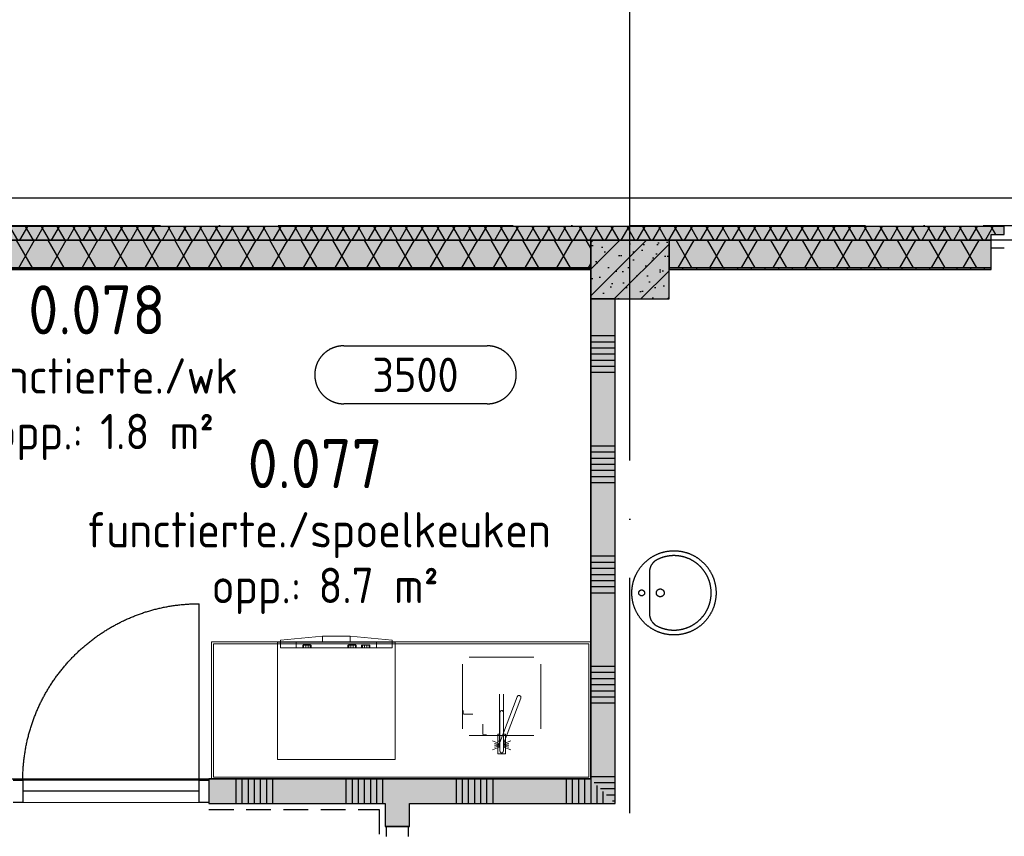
# Model space of a CAD drawing. Header units: millimetres. Extents: x 20872 to 297961, y -293704 to 213007.
# Tile 92 of 256: x 117067 to 122096, y -130318 to -126150. Entities that reach past the tile are written whole.
import ezdxf
from ezdxf.enums import TextEntityAlignment as Align
from ezdxf.xclip import XClip

# ---------------------------------------------------------------- set-up
doc = ezdxf.new("R2010")
doc.units = ezdxf.units.MM
doc.header["$LTSCALE"] = 100
doc.header["$XCLIPFRAME"] = 2
doc.linetypes.add('ACAD_ISO10W100', pattern=[18, 12, -3, 0, -3])
doc.linetypes.add('HIDDEN', pattern=[9.525, 6.35, -3.175])
doc.layers.get('Defpoints').update_dxf_attribs({"color": 181})
for name, color, linetype in [('A--L$7--_stramien', 1, 'Continuous'), ('A--L20--_bovenbouw', 3, 'Continuous'), ('A--L30--_afbouw', 7, 'Continuous'), ('A--L73--_vaste keukenvoorzieningen', 8, 'Continuous'), ('A--L74', 1, 'Continuous'), ('A--T$1--_algemeen', 1, 'Continuous'), ('A--T$1A-afwerking', 8, 'Continuous'), ('A--T$7--_stramien', 7, 'Continuous'), ('BURO_lijnen_0.18', 1, 'Continuous'), ('XREFS', 9, 'Continuous')]:
    doc.layers.add(name, color=color, linetype=linetype)
doc.styles.add('BURO standaard', font='isocp.shx')
doc.styles.add('JINX standaard', font='isocp.shx')

# ---------------------------------------------------------------- blocks, each defined once
blk = doc.blocks.new('stramienlijnen_1')
at = {"layer": 'A--L$7--_stramien', "color": 1, "linetype": 'ACAD_ISO10W100', "lineweight": -3}
for p, q in [((120184.5, 22800), (120184.5, 27246.1)), ((57184.5, 22800), (138184.5, 22800)), ((120184.5, 0), (120184.5, 22800))]:
    blk.add_line(p, q, dxfattribs=at)
at = {"layer": 'Defpoints'}
blk.add_lwpolyline([(34736.5, 60859.2), (70727.2, 75), (164884.5, 75), (164884.5, 96950), (130834.5, 96950), (130834.5, 22725), (79641, 22725), (51266.3, 70646.6)], dxfattribs=at)
blk = doc.blocks.new('begane grond bestaand leeg')
at = {"color": 8}
blk.add_lwpolyline([(130619.4, 97110), (130619.4, 22940), (79787, 22940), (51443.8, 70808.3), (34518.3, 60786.6), (70611.1, -170), (165129.4, -170), (165129.4, 97110)], close=True, dxfattribs=at)
at = {"layer": 'A--T$7--_stramien'}
blk.add_blockref('stramienlijnen_1', (0, 0), dxfattribs=at)
blk = doc.blocks.new('AL_plafondhoog_01_P03_BV')
at = {"color": 1, "linetype": 'ByBlock', "lineweight": -2, "ltscale": 2}
for points in [[(-5.236, 2.114), (5.236, 2.114)], [(5.236, -2.114), (-5.236, -2.114)]]:
    blk.add_lwpolyline(points, dxfattribs=at)
at = {"color": 1, "linetype": 'ByBlock', "lineweight": -2}
for centre, start, end in [((-5.236, 0), 90, 270), ((5.236, 0), 270, 90)]:
    blk.add_arc(centre, 2.114, start, end, dxfattribs=at)
at = {"color": 2, "linetype": 'ByBlock', "lineweight": -2, "style": 'BURO standaard', "flags": 4}
blk.add_attdef('BURO_RTE:PLAFOND', text='', height=2.5, dxfattribs=at).set_placement((0, 0), align=Align.MIDDLE_CENTER)
blk = doc.blocks.new('catering')
at = {"layer": 'A--L73--_vaste keukenvoorzieningen', "lineweight": 5}
for points in [[(210646.42, 32372.3), (210642.12, 32371.9)], [(210642.12, 32371.9), (210646.42, 32372.3)], [(210646.42, 32372.3), (210642.12, 32371.9)], [(210642.12, 32371.9), (210646.42, 32372.3)], [(210646.42, 32372.3), (210642.12, 32371.9)], [(210642.12, 32371.9), (210642.12, 32371.7)], [(210642.12, 32371.7), (210642.12, 32371.9)], [(210642.12, 32371.9), (210642.12, 32371.7)], [(210642.12, 32371.7), (210642.12, 32371.9)], [(210642.12, 32371.9), (210642.12, 32371.7)], [(210646.42, 32371.7), (210646.42, 32372.3)], [(210646.42, 32372.3), (210649.22, 32372.3)], [(210649.22, 32372.3), (210646.42, 32372.3)], [(210646.42, 32372.3), (210649.22, 32372.3)], [(210649.22, 32372.3), (210646.42, 32372.3)], [(210646.42, 32371.7), (210646.42, 32372.3)], [(210646.42, 32372.3), (210649.22, 32372.3)], [(210649.22, 32372.3), (210653.52, 32371.9)], [(210653.52, 32371.9), (210649.22, 32372.3)], [(210649.22, 32372.3), (210653.52, 32371.9)], [(210653.52, 32371.9), (210649.22, 32372.3)], [(210649.22, 32371.7), (210649.22, 32372.3)], [(210649.22, 32372.3), (210653.52, 32371.9)], [(210649.22, 32372.3), (210649.22, 32371.7)], [(210653.52, 32371.9), (210653.52, 32371.7)], [(210653.52, 32371.7), (210653.52, 32371.9)], [(210653.52, 32371.9), (210653.52, 32371.7)], [(210653.52, 32371.7), (210653.52, 32371.9)], [(210653.52, 32371.9), (210653.52, 32371.7)], [(210673.8, 32371.72), (210635.06, 32371.72)], [(210635.06, 32371.72), (210635.06, 32357.72)], [(210673.6, 32371.52), (210635.26, 32371.52)], [(210635.26, 32371.52), (210635.26, 32357.92)], [(210642.12, 32371.7), (210641.82, 32371.7)], [(210641.82, 32371.7), (210642.12, 32371.7)], [(210641.82, 32371.7), (210641.82, 32359.7)], [(210641.82, 32359.7), (210641.82, 32371.7)], [(210642.12, 32371.7), (210641.82, 32371.7)], [(210641.82, 32371.7), (210642.12, 32371.7)], [(210641.82, 32371.7), (210641.82, 32359.7)], [(210641.82, 32359.7), (210641.82, 32371.7)], [(210641.82, 32371.7), (210641.82, 32359.7)], [(210653.82, 32371.7), (210641.82, 32371.7)], [(210653.82, 32371.7), (210641.82, 32371.7)], [(210641.82, 32371.7), (210641.82, 32359.7)], [(210641.82, 32371.7), (210653.82, 32371.7)], [(210653.82, 32371.7), (210641.82, 32371.7)], [(210641.82, 32371.7), (210653.82, 32371.7)], [(210641.82, 32359.7), (210641.82, 32371.7)], [(210653.82, 32371.7), (210641.82, 32371.7)], [(210641.82, 32371.7), (210641.82, 32359.7)], [(210641.82, 32371.7), (210653.82, 32371.7)], [(210653.82, 32371.7), (210641.82, 32371.7)], [(210641.82, 32371.7), (210653.82, 32371.7)], [(210641.82, 32359.7), (210641.82, 32371.7)], [(210641.82, 32359.7), (210641.82, 32371.7)], [(210641.82, 32371.7), (210641.82, 32359.7)], [(210653.52, 32371.7), (210642.12, 32371.7)], [(210642.12, 32371.7), (210642.12, 32371.1)], [(210642.12, 32371.7), (210653.52, 32371.7)], [(210653.52, 32371.7), (210642.12, 32371.7)], [(210642.12, 32371.7), (210653.52, 32371.7)], [(210642.12, 32371.1), (210642.12, 32371.7)], [(210653.52, 32371.7), (210642.12, 32371.7)], [(210642.12, 32371.7), (210642.12, 32371.1)], [(210642.12, 32371.7), (210653.52, 32371.7)], [(210653.52, 32371.7), (210642.12, 32371.7)], [(210642.12, 32371.7), (210653.52, 32371.7)], [(210642.12, 32371.1), (210642.12, 32371.7)], [(210653.52, 32371.7), (210642.12, 32371.7)], [(210642.12, 32371.7), (210642.12, 32371.1)], [(210642.12, 32371.7), (210653.52, 32371.7)], [(210653.52, 32371.7), (210642.12, 32371.7)], [(210642.12, 32371.7), (210653.52, 32371.7)], [(210642.12, 32371.1), (210642.12, 32371.7)], [(210653.52, 32371.7), (210642.12, 32371.7)], [(210642.12, 32371.7), (210642.12, 32371.1)], [(210642.12, 32371.7), (210653.52, 32371.7)], [(210653.52, 32371.7), (210642.12, 32371.7)], [(210642.12, 32371.7), (210653.52, 32371.7)], [(210642.12, 32371.1), (210642.12, 32371.7)], [(210643.72, 32371.7), (210642.12, 32371.7)], [(210642.12, 32371.7), (210643.72, 32371.7)], [(210642.12, 32371.7), (210642.12, 32371.1)], [(210642.12, 32371.1), (210642.12, 32371.7)], [(210643.72, 32371.7), (210642.12, 32371.7)], [(210642.12, 32371.7), (210643.72, 32371.7)], [(210642.12, 32371.7), (210642.12, 32371.1)], [(210642.12, 32371.1), (210642.12, 32371.7)], [(210642.12, 32371.7), (210646.42, 32371.7)], [(210653.52, 32371.7), (210642.12, 32371.7)], [(210642.12, 32371.7), (210653.52, 32371.7)], [(210653.52, 32371.7), (210642.12, 32371.7)], [(210642.12, 32371.7), (210653.52, 32371.7)], [(210642.12, 32371.1), (210653.52, 32371.1)], [(210653.52, 32371.1), (210642.12, 32371.1)], [(210642.12, 32371.1), (210653.52, 32371.1)], [(210653.52, 32371.1), (210642.12, 32371.1)], [(210642.12, 32371.1), (210653.52, 32371.1)], [(210653.52, 32371.1), (210642.12, 32371.1)], [(210642.12, 32371.1), (210653.52, 32371.1)], [(210653.52, 32371.1), (210642.12, 32371.1)], [(210642.12, 32371.1), (210653.52, 32371.1)], [(210653.52, 32371.1), (210642.12, 32371.1)], [(210642.12, 32371.1), (210653.52, 32371.1)], [(210653.52, 32371.1), (210642.12, 32371.1)], [(210642.12, 32371.1), (210653.52, 32371.1)], [(210653.52, 32371.1), (210642.12, 32371.1)], [(210642.12, 32371.1), (210653.52, 32371.1)], [(210653.52, 32371.1), (210642.12, 32371.1)], [(210643.72, 32371.1), (210643.72, 32371.7)], [(210643.72, 32371.7), (210643.72, 32371.1)], [(210643.72, 32371.1), (210643.72, 32371.7)], [(210643.72, 32371.7), (210643.72, 32371.1)], [(210651.92, 32371.1), (210643.72, 32371.1)], [(210643.72, 32371.1), (210651.92, 32371.1)], [(210651.92, 32371.1), (210643.72, 32371.1)], [(210643.72, 32371.1), (210651.92, 32371.1)], [(210644.48, 32371.4), (210644.4, 32371.4)], [(210644.4, 32371.4), (210644.4, 32371.1)], [(210644.4, 32371.1), (210644.4, 32371.4)], [(210644.4, 32371.4), (210644.48, 32371.4)], [(210644.48, 32371.4), (210644.4, 32371.4)], [(210644.4, 32371.4), (210644.4, 32371.1)], [(210644.4, 32371.1), (210644.4, 32371.4)], [(210644.4, 32371.4), (210644.48, 32371.4)], [(210644.48, 32371.4), (210644.4, 32371.4)], [(210644.4, 32371.4), (210644.95, 32371.4)], [(210644.48, 32371.4), (210644.4, 32371.4)], [(210644.4, 32371.4), (210644.95, 32371.4)], [(210644.4, 32371.1), (210644.48, 32371.1)], [(210644.48, 32371.1), (210644.4, 32371.1)], [(210644.4, 32371.1), (210644.48, 32371.1)], [(210644.48, 32371.1), (210644.4, 32371.1)], [(210644.95, 32371.5), (210644.48, 32371.5)], [(210644.48, 32371.5), (210644.48, 32371.4)], [(210644.48, 32371.4), (210644.48, 32371.5)], [(210644.48, 32371.5), (210644.69, 32371.5)], [(210644.95, 32371.5), (210644.48, 32371.5)], [(210644.48, 32371.5), (210644.48, 32371.4)], [(210644.48, 32371.4), (210644.48, 32371.5)], [(210644.48, 32371.5), (210644.69, 32371.5)], [(210644.69, 32371.5), (210644.48, 32371.5)], [(210644.48, 32371.5), (210644.95, 32371.5)], [(210645.16, 32371.4), (210644.48, 32371.4)], [(210644.48, 32371.4), (210644.69, 32371.4)], [(210644.69, 32371.4), (210644.48, 32371.4)], [(210644.48, 32371.4), (210644.48, 32371.1)], [(210644.48, 32371.1), (210644.48, 32371.4)], [(210644.48, 32371.4), (210644.48, 32371.1)], [(210644.48, 32371.1), (210644.48, 32371.4)], [(210644.48, 32371.4), (210644.69, 32371.4)], [(210644.69, 32371.4), (210644.48, 32371.4)], [(210644.48, 32371.4), (210644.48, 32371.1)], [(210644.48, 32371.1), (210644.48, 32371.4)], [(210644.48, 32371.4), (210644.48, 32371.1)], [(210644.48, 32371.1), (210644.48, 32371.4)], [(210644.48, 32371.4), (210644.69, 32371.4)], [(210644.48, 32371.4), (210644.95, 32371.4)], [(210644.69, 32371.4), (210644.48, 32371.4)], [(210644.48, 32371.4), (210644.95, 32371.4)], [(210644.69, 32371.4), (210644.48, 32371.4)], [(210645.16, 32371.4), (210644.48, 32371.4)], [(210644.69, 32371.4), (210644.48, 32371.4)], [(210644.48, 32371.1), (210644.69, 32371.1)], [(210644.69, 32371.1), (210644.48, 32371.1)], [(210644.48, 32371.1), (210644.69, 32371.1)], [(210644.69, 32371.1), (210644.48, 32371.1)], [(210644.69, 32371.4), (210644.69, 32371.5)], [(210644.69, 32371.5), (210645.16, 32371.5)], [(210644.69, 32371.5), (210644.69, 32371.4)], [(210644.69, 32371.4), (210644.69, 32371.5)], [(210644.69, 32371.5), (210645.16, 32371.5)], [(210644.69, 32371.5), (210644.69, 32371.4)], [(210645.16, 32371.5), (210644.69, 32371.5)], [(210644.69, 32371.4), (210645.24, 32371.4)], [(210644.69, 32371.1), (210644.69, 32371.4)], [(210644.69, 32371.4), (210644.69, 32371.1)], [(210644.69, 32371.1), (210644.69, 32371.4)], [(210644.69, 32371.4), (210644.95, 32371.4)], [(210644.95, 32371.4), (210644.69, 32371.4)], [(210644.69, 32371.4), (210644.69, 32371.1)], [(210644.69, 32371.1), (210644.69, 32371.4)], [(210644.69, 32371.4), (210644.69, 32371.1)], [(210644.69, 32371.1), (210644.69, 32371.4)], [(210644.69, 32371.4), (210644.95, 32371.4)], [(210644.95, 32371.4), (210644.69, 32371.4)], [(210644.69, 32371.4), (210644.69, 32371.1)], [(210645.16, 32371.4), (210644.69, 32371.4)], [(210645.16, 32371.4), (210644.69, 32371.4)], [(210644.95, 32371.4), (210644.69, 32371.4)], [(210644.95, 32371.4), (210644.69, 32371.4)], [(210644.69, 32371.4), (210645.24, 32371.4)], [(210644.95, 32371.1), (210644.69, 32371.1)], [(210644.69, 32371.1), (210644.95, 32371.1)], [(210644.95, 32371.1), (210644.69, 32371.1)], [(210644.69, 32371.1), (210644.95, 32371.1)], [(210645.16, 32371.5), (210644.95, 32371.5)], [(210644.95, 32371.5), (210644.95, 32371.4)], [(210644.95, 32371.4), (210644.95, 32371.5)], [(210645.16, 32371.5), (210644.95, 32371.5)], [(210644.95, 32371.5), (210644.95, 32371.4)], [(210644.95, 32371.4), (210644.95, 32371.5)], [(210644.95, 32371.5), (210645.16, 32371.5)], [(210644.95, 32371.4), (210644.95, 32371.1)], [(210644.95, 32371.1), (210644.95, 32371.4)], [(210644.95, 32371.4), (210645.16, 32371.4)], [(210645.16, 32371.4), (210644.95, 32371.4)], [(210644.95, 32371.4), (210644.95, 32371.1)], [(210644.95, 32371.1), (210644.95, 32371.4)], [(210644.95, 32371.4), (210644.95, 32371.1)], [(210644.95, 32371.1), (210644.95, 32371.4)], [(210644.95, 32371.4), (210645.16, 32371.4)], [(210645.16, 32371.4), (210644.95, 32371.4)], [(210644.95, 32371.4), (210644.95, 32371.1)], [(210644.95, 32371.1), (210644.95, 32371.4)], [(210644.95, 32371.4), (210645.16, 32371.4)], [(210644.95, 32371.4), (210645.16, 32371.4)], [(210644.95, 32371.4), (210645.16, 32371.4)], [(210645.16, 32371.4), (210644.95, 32371.4)], [(210645.16, 32371.1), (210644.95, 32371.1)], [(210644.95, 32371.1), (210645.16, 32371.1)], [(210645.16, 32371.1), (210644.95, 32371.1)], [(210644.95, 32371.1), (210645.16, 32371.1)], [(210645.16, 32371.5), (210645.16, 32371.4)], [(210645.16, 32371.4), (210645.16, 32371.5)], [(210645.16, 32371.5), (210645.16, 32371.4)], [(210645.16, 32371.4), (210645.16, 32371.5)], [(210645.24, 32371.4), (210645.16, 32371.4)], [(210645.16, 32371.4), (210645.16, 32371.1)], [(210645.16, 32371.1), (210645.16, 32371.4)], [(210645.16, 32371.4), (210645.24, 32371.4)], [(210645.24, 32371.4), (210645.16, 32371.4)], [(210645.16, 32371.4), (210645.16, 32371.1)], [(210645.16, 32371.1), (210645.16, 32371.4)], [(210645.16, 32371.4), (210645.16, 32371.1)], [(210645.16, 32371.1), (210645.16, 32371.4)], [(210645.16, 32371.4), (210645.24, 32371.4)], [(210645.24, 32371.4), (210645.16, 32371.4)], [(210645.16, 32371.4), (210645.16, 32371.1)], [(210645.16, 32371.1), (210645.16, 32371.4)], [(210645.24, 32371.4), (210645.16, 32371.4)], [(210645.24, 32371.1), (210645.16, 32371.1)], [(210645.16, 32371.1), (210645.24, 32371.1)], [(210645.24, 32371.1), (210645.16, 32371.1)], [(210645.16, 32371.1), (210645.24, 32371.1)], [(210645.24, 32371.4), (210645.24, 32371.1)], [(210645.24, 32371.1), (210645.24, 32371.4)], [(210645.24, 32371.4), (210645.24, 32371.1)], [(210645.24, 32371.1), (210645.24, 32371.4)], [(210649.22, 32371.7), (210646.42, 32371.7)], [(210649.08, 32371.4), (210649, 32371.4)], [(210649, 32371.4), (210649, 32371.1)], [(210649, 32371.1), (210649, 32371.4)], [(210649, 32371.4), (210649.08, 32371.4)], [(210649.08, 32371.4), (210649, 32371.4)], [(210649, 32371.4), (210649, 32371.1)], [(210649, 32371.1), (210649, 32371.4)], [(210649, 32371.4), (210649.08, 32371.4)], [(210649.08, 32371.4), (210649, 32371.4)], [(210649, 32371.4), (210649.55, 32371.4)], [(210649.08, 32371.4), (210649, 32371.4)], [(210649, 32371.4), (210649.55, 32371.4)], [(210649, 32371.1), (210649.08, 32371.1)], [(210649.08, 32371.1), (210649, 32371.1)], [(210649, 32371.1), (210649.08, 32371.1)], [(210649.08, 32371.1), (210649, 32371.1)], [(210649.55, 32371.5), (210649.08, 32371.5)], [(210649.08, 32371.5), (210649.08, 32371.4)], [(210649.08, 32371.4), (210649.08, 32371.5)], [(210649.08, 32371.5), (210649.29, 32371.5)], [(210649.55, 32371.5), (210649.08, 32371.5)], [(210649.08, 32371.5), (210649.08, 32371.4)], [(210649.08, 32371.4), (210649.08, 32371.5)], [(210649.08, 32371.5), (210649.29, 32371.5)], [(210649.29, 32371.5), (210649.08, 32371.5)], [(210649.08, 32371.5), (210649.55, 32371.5)], [(210649.76, 32371.4), (210649.08, 32371.4)], [(210649.08, 32371.4), (210649.29, 32371.4)], [(210649.29, 32371.4), (210649.08, 32371.4)], [(210649.08, 32371.4), (210649.08, 32371.1)], [(210649.08, 32371.1), (210649.08, 32371.4)], [(210649.08, 32371.4), (210649.08, 32371.1)], [(210649.08, 32371.1), (210649.08, 32371.4)], [(210649.08, 32371.4), (210649.29, 32371.4)], [(210649.29, 32371.4), (210649.08, 32371.4)], [(210649.08, 32371.4), (210649.08, 32371.1)], [(210649.08, 32371.1), (210649.08, 32371.4)], [(210649.08, 32371.4), (210649.08, 32371.1)], [(210649.08, 32371.1), (210649.08, 32371.4)], [(210649.08, 32371.4), (210649.29, 32371.4)], [(210649.08, 32371.4), (210649.55, 32371.4)], [(210649.29, 32371.4), (210649.08, 32371.4)], [(210649.08, 32371.4), (210649.55, 32371.4)], [(210649.29, 32371.4), (210649.08, 32371.4)], [(210649.76, 32371.4), (210649.08, 32371.4)], [(210649.29, 32371.4), (210649.08, 32371.4)], [(210649.08, 32371.1), (210649.29, 32371.1)], [(210649.29, 32371.1), (210649.08, 32371.1)], [(210649.08, 32371.1), (210649.29, 32371.1)], [(210649.29, 32371.1), (210649.08, 32371.1)], [(210653.52, 32371.7), (210649.22, 32371.7)], [(210649.29, 32371.4), (210649.29, 32371.5)], [(210649.29, 32371.5), (210649.76, 32371.5)], [(210649.29, 32371.5), (210649.29, 32371.4)], [(210649.29, 32371.4), (210649.29, 32371.5)], [(210649.29, 32371.5), (210649.76, 32371.5)], [(210649.29, 32371.5), (210649.29, 32371.4)], [(210649.76, 32371.5), (210649.29, 32371.5)], [(210649.29, 32371.4), (210649.84, 32371.4)], [(210649.29, 32371.1), (210649.29, 32371.4)], [(210649.29, 32371.4), (210649.29, 32371.1)], [(210649.29, 32371.1), (210649.29, 32371.4)], [(210649.29, 32371.4), (210649.55, 32371.4)], [(210649.55, 32371.4), (210649.29, 32371.4)], [(210649.29, 32371.4), (210649.29, 32371.1)], [(210649.29, 32371.1), (210649.29, 32371.4)], [(210649.29, 32371.4), (210649.29, 32371.1)], [(210649.29, 32371.1), (210649.29, 32371.4)], [(210649.29, 32371.4), (210649.55, 32371.4)], [(210649.55, 32371.4), (210649.29, 32371.4)], [(210649.29, 32371.4), (210649.29, 32371.1)], [(210649.76, 32371.4), (210649.29, 32371.4)], [(210649.76, 32371.4), (210649.29, 32371.4)], [(210649.55, 32371.4), (210649.29, 32371.4)], [(210649.55, 32371.4), (210649.29, 32371.4)], [(210649.29, 32371.4), (210649.84, 32371.4)], [(210649.55, 32371.1), (210649.29, 32371.1)], [(210649.29, 32371.1), (210649.55, 32371.1)], [(210649.55, 32371.1), (210649.29, 32371.1)], [(210649.29, 32371.1), (210649.55, 32371.1)], [(210649.76, 32371.5), (210649.55, 32371.5)], [(210649.55, 32371.5), (210649.55, 32371.4)], [(210649.55, 32371.4), (210649.55, 32371.5)], [(210649.76, 32371.5), (210649.55, 32371.5)], [(210649.55, 32371.5), (210649.55, 32371.4)], [(210649.55, 32371.4), (210649.55, 32371.5)], [(210649.55, 32371.5), (210649.76, 32371.5)], [(210649.55, 32371.4), (210649.55, 32371.1)], [(210649.55, 32371.1), (210649.55, 32371.4)], [(210649.55, 32371.4), (210649.76, 32371.4)], [(210649.76, 32371.4), (210649.55, 32371.4)], [(210649.55, 32371.4), (210649.55, 32371.1)], [(210649.55, 32371.1), (210649.55, 32371.4)], [(210649.55, 32371.4), (210649.55, 32371.1)], [(210649.55, 32371.1), (210649.55, 32371.4)], [(210649.55, 32371.4), (210649.76, 32371.4)], [(210649.76, 32371.4), (210649.55, 32371.4)], [(210649.55, 32371.4), (210649.55, 32371.1)], [(210649.55, 32371.1), (210649.55, 32371.4)], [(210649.55, 32371.4), (210649.76, 32371.4)], [(210649.55, 32371.4), (210649.76, 32371.4)], [(210649.55, 32371.4), (210649.76, 32371.4)], [(210649.76, 32371.4), (210649.55, 32371.4)], [(210649.76, 32371.1), (210649.55, 32371.1)], [(210649.55, 32371.1), (210649.76, 32371.1)], [(210649.76, 32371.1), (210649.55, 32371.1)], [(210649.55, 32371.1), (210649.76, 32371.1)], [(210649.76, 32371.5), (210649.76, 32371.4)], [(210649.76, 32371.4), (210649.76, 32371.5)], [(210649.76, 32371.5), (210649.76, 32371.4)], [(210649.76, 32371.4), (210649.76, 32371.5)], [(210649.84, 32371.4), (210649.76, 32371.4)], [(210649.76, 32371.4), (210649.76, 32371.1)], [(210649.76, 32371.1), (210649.76, 32371.4)], [(210649.76, 32371.4), (210649.84, 32371.4)], [(210649.84, 32371.4), (210649.76, 32371.4)], [(210649.76, 32371.4), (210649.76, 32371.1)], [(210649.76, 32371.1), (210649.76, 32371.4)], [(210649.76, 32371.4), (210649.76, 32371.1)], [(210649.76, 32371.1), (210649.76, 32371.4)], [(210649.76, 32371.4), (210649.84, 32371.4)], [(210649.84, 32371.4), (210649.76, 32371.4)], [(210649.76, 32371.4), (210649.76, 32371.1)], [(210649.76, 32371.1), (210649.76, 32371.4)], [(210649.84, 32371.4), (210649.76, 32371.4)], [(210649.84, 32371.1), (210649.76, 32371.1)], [(210649.76, 32371.1), (210649.84, 32371.1)], [(210649.84, 32371.1), (210649.76, 32371.1)], [(210649.76, 32371.1), (210649.84, 32371.1)], [(210649.84, 32371.4), (210649.84, 32371.1)], [(210649.84, 32371.1), (210649.84, 32371.4)], [(210649.84, 32371.4), (210649.84, 32371.1)], [(210649.84, 32371.1), (210649.84, 32371.4)], [(210650.48, 32371.4), (210650.4, 32371.4)], [(210650.4, 32371.4), (210650.95, 32371.4)], [(210650.48, 32371.4), (210650.4, 32371.4)], [(210650.4, 32371.4), (210650.95, 32371.4)], [(210650.48, 32371.4), (210650.4, 32371.4)], [(210650.4, 32371.4), (210650.4, 32371.1)], [(210650.4, 32371.1), (210650.4, 32371.4)], [(210650.4, 32371.4), (210650.48, 32371.4)], [(210650.48, 32371.4), (210650.4, 32371.4)], [(210650.4, 32371.4), (210650.4, 32371.1)], [(210650.4, 32371.1), (210650.4, 32371.4)], [(210650.4, 32371.4), (210650.48, 32371.4)], [(210650.4, 32371.1), (210650.48, 32371.1)], [(210650.48, 32371.1), (210650.4, 32371.1)], [(210650.4, 32371.1), (210650.48, 32371.1)], [(210650.48, 32371.1), (210650.4, 32371.1)], [(210651.16, 32371.4), (210650.48, 32371.4)], [(210650.48, 32371.4), (210650.69, 32371.4)], [(210651.16, 32371.4), (210650.48, 32371.4)], [(210650.69, 32371.4), (210650.48, 32371.4)], [(210650.69, 32371.4), (210650.48, 32371.4)], [(210650.48, 32371.4), (210650.48, 32371.1)], [(210650.48, 32371.1), (210650.48, 32371.4)], [(210650.48, 32371.4), (210650.48, 32371.1)], [(210650.48, 32371.1), (210650.48, 32371.4)], [(210650.48, 32371.4), (210650.69, 32371.4)], [(210650.69, 32371.4), (210650.48, 32371.4)], [(210650.48, 32371.4), (210650.48, 32371.1)], [(210650.48, 32371.1), (210650.48, 32371.4)], [(210650.48, 32371.4), (210650.48, 32371.1)], [(210650.48, 32371.1), (210650.48, 32371.4)], [(210650.48, 32371.4), (210650.69, 32371.4)], [(210650.48, 32371.1), (210650.69, 32371.1)], [(210650.69, 32371.1), (210650.48, 32371.1)], [(210650.48, 32371.1), (210650.69, 32371.1)], [(210650.69, 32371.1), (210650.48, 32371.1)], [(210650.69, 32371.4), (210651.24, 32371.4)], [(210650.95, 32371.4), (210650.69, 32371.4)], [(210650.69, 32371.1), (210650.69, 32371.4)], [(210650.69, 32371.4), (210650.69, 32371.1)], [(210650.69, 32371.1), (210650.69, 32371.4)], [(210650.69, 32371.4), (210650.95, 32371.4)], [(210650.95, 32371.4), (210650.69, 32371.4)], [(210650.69, 32371.4), (210650.69, 32371.1)], [(210650.69, 32371.1), (210650.69, 32371.4)], [(210650.69, 32371.4), (210650.69, 32371.1)], [(210650.69, 32371.1), (210650.69, 32371.4)], [(210650.69, 32371.4), (210650.95, 32371.4)], [(210650.95, 32371.4), (210650.69, 32371.4)], [(210650.69, 32371.4), (210650.69, 32371.1)], [(210650.95, 32371.4), (210650.69, 32371.4)], [(210650.69, 32371.4), (210651.24, 32371.4)], [(210650.95, 32371.1), (210650.69, 32371.1)], [(210650.69, 32371.1), (210650.95, 32371.1)], [(210650.95, 32371.1), (210650.69, 32371.1)], [(210650.69, 32371.1), (210650.95, 32371.1)], [(210650.95, 32371.4), (210651.16, 32371.4)], [(210650.95, 32371.4), (210650.95, 32371.1)], [(210650.95, 32371.1), (210650.95, 32371.4)], [(210650.95, 32371.4), (210651.16, 32371.4)], [(210651.16, 32371.4), (210650.95, 32371.4)], [(210650.95, 32371.4), (210650.95, 32371.1)], [(210650.95, 32371.1), (210650.95, 32371.4)], [(210650.95, 32371.4), (210650.95, 32371.1)], [(210650.95, 32371.1), (210650.95, 32371.4)], [(210650.95, 32371.4), (210651.16, 32371.4)], [(210651.16, 32371.4), (210650.95, 32371.4)], [(210650.95, 32371.4), (210650.95, 32371.1)], [(210650.95, 32371.1), (210650.95, 32371.4)], [(210651.16, 32371.4), (210650.95, 32371.4)], [(210651.16, 32371.1), (210650.95, 32371.1)], [(210650.95, 32371.1), (210651.16, 32371.1)], [(210651.16, 32371.1), (210650.95, 32371.1)], [(210650.95, 32371.1), (210651.16, 32371.1)], [(210651.24, 32371.4), (210651.16, 32371.4)], [(210651.16, 32371.4), (210651.16, 32371.1)], [(210651.16, 32371.1), (210651.16, 32371.4)], [(210651.16, 32371.4), (210651.24, 32371.4)], [(210651.24, 32371.4), (210651.16, 32371.4)], [(210651.16, 32371.4), (210651.16, 32371.1)], [(210651.16, 32371.1), (210651.16, 32371.4)], [(210651.16, 32371.4), (210651.16, 32371.1)], [(210651.16, 32371.1), (210651.16, 32371.4)], [(210651.16, 32371.4), (210651.24, 32371.4)], [(210651.24, 32371.4), (210651.16, 32371.4)], [(210651.16, 32371.4), (210651.16, 32371.1)], [(210651.16, 32371.1), (210651.16, 32371.4)], [(210651.24, 32371.4), (210651.16, 32371.4)], [(210651.24, 32371.1), (210651.16, 32371.1)], [(210651.16, 32371.1), (210651.24, 32371.1)], [(210651.24, 32371.1), (210651.16, 32371.1)], [(210651.16, 32371.1), (210651.24, 32371.1)], [(210651.24, 32371.4), (210651.24, 32371.1)], [(210651.24, 32371.1), (210651.24, 32371.4)], [(210651.24, 32371.4), (210651.24, 32371.1)], [(210651.24, 32371.1), (210651.24, 32371.4)], [(210653.52, 32371.7), (210651.92, 32371.7)], [(210651.92, 32371.7), (210653.52, 32371.7)], [(210651.92, 32371.7), (210651.92, 32371.1)], [(210651.92, 32371.1), (210651.92, 32371.7)], [(210653.52, 32371.7), (210651.92, 32371.7)], [(210651.92, 32371.7), (210653.52, 32371.7)], [(210651.92, 32371.7), (210651.92, 32371.1)], [(210651.92, 32371.1), (210651.92, 32371.7)], [(210653.82, 32371.7), (210653.52, 32371.7)], [(210653.52, 32371.7), (210653.82, 32371.7)], [(210653.82, 32371.7), (210653.52, 32371.7)], [(210653.52, 32371.7), (210653.82, 32371.7)], [(210653.52, 32371.1), (210653.52, 32371.7)], [(210653.52, 32371.7), (210653.52, 32371.1)], [(210653.52, 32371.1), (210653.52, 32371.7)], [(210653.52, 32371.7), (210653.52, 32371.1)], [(210653.52, 32371.1), (210653.52, 32371.7)], [(210653.52, 32371.7), (210653.52, 32371.1)], [(210653.52, 32371.1), (210653.52, 32371.7)], [(210653.52, 32371.7), (210653.52, 32371.1)], [(210653.52, 32371.1), (210653.52, 32371.7)], [(210653.52, 32371.7), (210653.52, 32371.1)], [(210653.52, 32371.1), (210653.52, 32371.7)], [(210653.52, 32371.7), (210653.52, 32371.1)], [(210653.82, 32359.7), (210653.82, 32371.7)], [(210653.82, 32371.7), (210653.82, 32359.7)], [(210653.82, 32359.7), (210653.82, 32371.7)], [(210653.82, 32371.7), (210653.82, 32359.7)], [(210653.82, 32359.7), (210653.82, 32371.7)], [(210653.82, 32359.7), (210653.82, 32371.7)], [(210653.82, 32371.7), (210653.82, 32359.7)], [(210653.82, 32359.7), (210653.82, 32371.7)], [(210653.82, 32371.7), (210653.82, 32359.7)], [(210653.82, 32359.7), (210653.82, 32371.7)], [(210653.82, 32371.7), (210653.82, 32359.7)], [(210673.6, 32357.92), (210673.6, 32371.52)], [(210673.8, 32357.72), (210673.8, 32371.72)], [(210668, 32370.16), (210661.4, 32370.16)], [(210660.7, 32369.46), (210660.7, 32362.86)], [(210668.7, 32362.86), (210668.7, 32369.46)], [(210664.5, 32361.38), (210664.5, 32366.38)], [(210664.52, 32361.45), (210666.29, 32366.12)], [(210664.89, 32361.31), (210666.66, 32365.98)], [(210664.9, 32361.38), (210664.9, 32366.38)], [(210666.39, 32366.23), (210666.29, 32366.12)], [(210666.54, 32366.24), (210666.39, 32366.23)], [(210666.66, 32366.13), (210666.54, 32366.24)], [(210666.66, 32365.98), (210666.66, 32366.13)], [(210660.76, 32364.37), (210660.76, 32364.73)], [(210661.77, 32364.33), (210660.8, 32364.33)], [(210664.54, 32364.59), (210664.52, 32364.53)], [(210664.52, 32360.67), (210664.52, 32364.53)], [(210664.57, 32364.64), (210664.54, 32364.59)], [(210664.62, 32364.68), (210664.57, 32364.64)], [(210664.68, 32364.7), (210664.62, 32364.68)], [(210664.74, 32364.7), (210664.68, 32364.7)], [(210664.8, 32364.68), (210664.74, 32364.7)], [(210664.84, 32364.64), (210664.8, 32364.68)], [(210664.87, 32364.58), (210664.84, 32364.64)], [(210664.88, 32364.52), (210664.87, 32364.58)], [(210664.88, 32360.81), (210664.88, 32364.52)], [(210662.77, 32363.33), (210662.77, 32362.27)], [(210661.4, 32362.16), (210668, 32362.16)], [(210662.81, 32362.23), (210663.17, 32362.23)], [(210664.52, 32362.3), (210664.31, 32362.3)], [(210664.31, 32361.6), (210664.31, 32362.3)], [(210665.1, 32362.3), (210664.88, 32362.3)], [(210665.1, 32361.6), (210665.1, 32362.3)], [(210663.77, 32361.63), (210664.46, 32361.36)], [(210663.77, 32360.7), (210664.46, 32360.96)], [(210664.46, 32361.26), (210663.96, 32361.36)], [(210664.46, 32361.06), (210663.96, 32360.97)], [(210664.46, 32361.16), (210663.98, 32361.16)], [(210664.52, 32361.6), (210664.31, 32361.6)], [(210664.31, 32361.58), (210664.52, 32361.58)], [(210664.31, 32360.28), (210664.31, 32361.58)], [(210664.46, 32360.96), (210664.46, 32361.36)], [(210665.1, 32361.6), (210664.88, 32361.6)], [(210664.88, 32361.58), (210665.1, 32361.58)], [(210664.88, 32360.56), (210664.88, 32360.81)], [(210665.64, 32361.63), (210664.94, 32361.36)], [(210664.94, 32360.96), (210664.94, 32361.36)], [(210664.94, 32361.26), (210665.45, 32361.36)], [(210664.94, 32361.16), (210665.43, 32361.16)], [(210664.94, 32361.06), (210665.45, 32360.97)], [(210665.64, 32360.7), (210664.94, 32360.96)], [(210665.1, 32360.28), (210665.1, 32361.58)], [(210665.1, 32360.28), (210664.31, 32360.28)], [(210664.52, 32360.56), (210664.52, 32360.67)], [(210664.54, 32360.5), (210664.52, 32360.56)], [(210664.57, 32360.45), (210664.54, 32360.5)], [(210664.61, 32360.41), (210664.57, 32360.45)], [(210664.67, 32360.39), (210664.61, 32360.41)], [(210664.74, 32360.39), (210664.67, 32360.39)], [(210664.79, 32360.41), (210664.74, 32360.39)], [(210664.84, 32360.45), (210664.79, 32360.41)], [(210664.87, 32360.5), (210664.84, 32360.45)], [(210664.88, 32360.56), (210664.87, 32360.5)], [(210641.82, 32359.7), (210653.82, 32359.7)], [(210635.06, 32357.72), (210673.8, 32357.72)], [(210635.26, 32357.92), (210673.6, 32357.92)]]:
    blk.add_lwpolyline(points, dxfattribs=at)
at = {"layer": 'A--L73--_vaste keukenvoorzieningen', "lineweight": 0}
blk.add_lwpolyline([(210664.74, 32364.7), (210664.68, 32364.7), (210664.62, 32364.68), (210664.57, 32364.64), (210664.54, 32364.59), (210664.52, 32364.53), (210664.52, 32362.31), (210664.31, 32362.3), (210664.31, 32360.28), (210665.1, 32360.28), (210665.1, 32362.3), (210664.88, 32362.3), (210664.88, 32364.52), (210664.87, 32364.58), (210664.84, 32364.64), (210664.8, 32364.68), (210664.74, 32364.7)], dxfattribs=at)
at = {"layer": 'A--L73--_vaste keukenvoorzieningen', "lineweight": 9}
blk.add_lwpolyline([(210673.8, 32357.72), (210634.79, 32357.72)], dxfattribs=at)
blk = doc.blocks.new('BURO_onderaanzicht')
at = {"color": 7}
blk.add_line((-432, 0), (432, 0), dxfattribs=at)
blk = doc.blocks.new('73_spoelb_rond_01_P03_BV')
at = {"layer": 'A--L74'}
blk.add_line((106.7, -175), (-106.7, -175), dxfattribs=at)
at = {"layer": 'A--L74', "ltscale": 2}
for centre, radius in [((0, -300), 215), ((0, -135), 15), ((0, -230), 20)]:
    blk.add_circle(centre, radius, dxfattribs=at)
at = {"layer": 'A--L74'}
for centre, radius, start, end in [((-106.7, -245), 70, 90, 152.7204), ((106.7, -245), 70, 27.2796, 90), ((0, -300), 190, 152.7204, 27.2796)]:
    blk.add_arc(centre, radius, start, end, dxfattribs=at)
blk = doc.blocks.new('AL_ruimteno_03_P03_BV_GLU-X11 (2)')
at = {"color": 1, "style": 'JINX standaard'}
blk.add_text('opp.:', height=1.8, dxfattribs=at).set_placement((-0.022, -9.722), align=Align.RIGHT)
at = {"color": 2, "linetype": 'ByBlock', "lineweight": -2, "style": 'BURO standaard', "flags": 4}
for tag, p in [('BURO_RTE:RUIMTENUMMER_LEEG', (0.69, 1.475)), ('BURO_RTE:RUIMTENUMMER_TOTAAL', (0.69, -2.595))]:
    blk.add_attdef(tag, text='', height=2.5, dxfattribs=at).set_placement(p, align=Align.MIDDLE_CENTER)
at = {"color": 1, "linetype": 'ByBlock', "lineweight": -2, "style": 'BURO standaard', "flags": 4}
blk.add_attdef('BURO_RTE:BOUWBESLUIT', text='', height=1.8, dxfattribs=at).set_placement((0.862, -5.971), align=Align.MIDDLE_CENTER)
blk.add_attdef('BURO_RTE:OPP', text='', height=1.8, dxfattribs=at).set_placement((0.862, -8.808), align=Align.MIDDLE_LEFT)
blk = doc.blocks.new('2016-02-04 100 begane grond bestaand')
at = {"layer": 'A--L20--_bovenbouw', "linetype": 'Continuous', "lineweight": -3}
for points in [[(115347.5, 22753.9), (115414.5, 22753.9), (115414.5, 22725), (122029.5, 22724.6), (122029.5, 22753.5), (122096.5, 22753.5), (122096.5, 22794.6), (115347.5, 22795)], [(115884.5, 22575), (119984.5, 22575), (119984.5, 22725), (115884.5, 22725)], [(120384.5, 22725), (119984.5, 22725), (119984.5, 22425), (120384.5, 22425)], [(122029.5, 22575), (122029.5, 22725), (120384.5, 22725), (120384.5, 22575)], [(119984.5, 22425), (119984.5, 19975), (120109.5, 19850), (120109.5, 22425)], [(118034, 19975), (118034, 19850), (118934.5, 19850), (118997, 19881.2), (119059.5, 19850), (120109.5, 19850), (119984.5, 19975)], [(118934.5, 19732), (119059.5, 19732), (119059.5, 19850), (118997, 19881.2), (118934.5, 19850)]]:
    blk.add_hatch(color=60, dxfattribs=at).paths.add_polyline_path(points, flags=0)
h = blk.add_hatch(dxfattribs=at)
h.set_pattern_fill('GENERAL_DIAMONDS', color=1, scale=560, angle=-0.0034, style=0, pattern_type=2)
h.set_pattern_definition([(59.9966, (115414.48, 22724.995), (-60.6197, 35.00364), []), (119.9966, (115414.48, 22724.995), (-60.6239, -34.99636), [])])
h.paths.add_polyline_path([(115347.5, 22753.9), (115414.5, 22753.9), (115414.5, 22725), (122029.5, 22724.6), (122029.5, 22753.5), (122096.5, 22753.5), (122096.5, 22794.6), (115347.5, 22795)], flags=0)
h = blk.add_hatch(dxfattribs=at)
h.set_pattern_fill('GENERAL_DIAMONDS', color=1, scale=1120, style=0, pattern_type=2)
h.set_pattern_definition([(60, (115884.48, 22584), (-121.2436, 70), []), (120, (115884.48, 22584), (-121.2436, -70), [])])
h.paths.add_polyline_path([(115884.5, 22584), (119984.5, 22584), (119984.5, 22725), (115884.5, 22725)], flags=0)
h = blk.add_hatch(dxfattribs=at)
h.set_pattern_fill('PREFB', color=1, scale=5, angle=180, style=0)
h.set_pattern_definition([(225, (120384.48, 22724.995), (67.882, -67.882), []), (197, (120384.484, 22724.995), (-25.787, -79.828), [0, -81.6, -46.2, 0, -67.2]), (228, (120384.484, 22724.995), (18.416, -81.172), [0, -80.8, 0, -82.4, 0, -66.4]), (251, (120384.484, 22724.995), (47.912, -67.263), [0, -80, 0, -480, -65.8])])
h.paths.add_polyline_path([(120384.5, 22725), (119984.5, 22725), (119984.5, 22425), (120384.5, 22425)], flags=0)
h = blk.add_hatch(dxfattribs=at)
h.set_pattern_fill('GENERAL_DIAMONDS', color=1, scale=1120, style=0, pattern_type=2)
h.set_pattern_definition([(60, (120384.48, 22584), (-121.2436, 70), []), (120, (120384.48, 22584), (-121.2436, -70), [])])
h.paths.add_polyline_path([(122029.5, 22584), (122029.5, 22725), (120384.5, 22725), (120384.5, 22584)], flags=0)
h.paths.add_polyline_path([(124484.5, 22584), (124484.5, 22725), (123959.5, 22725), (123959.5, 22584)], flags=0)
h = blk.add_hatch(dxfattribs=at)
h.set_pattern_fill('_U', color=1, scale=70, angle=90, style=0, pattern_type=0)
h.set_pattern_definition([(90, (115884.484, 22574.995), (-70, 4e-15), [])])
h.paths.add_polyline_path([(115884.5, 22575), (119984.5, 22575), (119984.5, 22584), (115884.5, 22584)], flags=0)
h = blk.add_hatch(dxfattribs=at)
h.set_pattern_fill('_U', color=1, scale=70, angle=90, style=0, pattern_type=0)
h.set_pattern_definition([(90, (120384.484, 22574.995), (-70, 4e-15), [])])
h.paths.add_polyline_path([(122029.5, 22575), (122029.5, 22584), (120384.5, 22584), (120384.5, 22575)], flags=0)
h.paths.add_polyline_path([(124484.5, 22575), (124484.5, 22584), (123959.5, 22584), (123959.5, 22575)], flags=0)
h = blk.add_hatch(dxfattribs=at)
h.set_pattern_fill('SWAND', color=1, scale=5, angle=-90, style=0)
h.set_pattern_definition([(360, (119984.5, 22425), (3e-14, 562.5), []), (360, (119984.5, 22393.75), (3e-14, 562.5), []), (360, (119984.5, 22362.5), (3e-14, 562.5), []), (360, (119984.5, 22331.25), (3e-14, 562.5), []), (360, (119984.5, 22300), (3e-14, 562.5), []), (360, (119984.5, 22268.75), (3e-14, 562.5), []), (360, (119984.5, 22237.5), (3e-14, 562.5), [])])
h.paths.add_polyline_path([(119984.5, 22425), (119984.5, 19975), (120109.5, 19850), (120109.5, 22425)], flags=0)
h = blk.add_hatch(dxfattribs=at)
h.set_pattern_fill('SWAND', color=1, scale=5, angle=180, style=0)
h.set_pattern_definition([(270, (120047, 19975), (562.5, -3e-14), []), (270, (120015.73, 19975), (562.5, -3e-14), []), (270, (119984.5, 19975), (562.5, -3e-14), []), (270, (119953.23, 19975), (562.5, -3e-14), []), (270, (119922, 19975), (562.5, -3e-14), []), (270, (119890.73, 19975), (562.5, -3e-14), []), (270, (119859.5, 19975), (562.5, -3e-14), [])])
h.paths.add_polyline_path([(118034, 19975), (118034, 19850), (118934.5, 19850), (118997, 19881.2), (119059.5, 19850), (120109.5, 19850), (119984.5, 19975)], flags=0)
h.paths.add_polyline_path([(116634.5, 19975), (116509.5, 19850), (117034, 19850), (117034, 19975)], flags=0)
h = blk.add_hatch(dxfattribs=at)
h.set_pattern_fill('SWAND', color=1, scale=5, angle=-90, style=0)
h.set_pattern_definition([(360, (118934.5, 19912.5), (3e-14, 562.5), []), (360, (118934.5, 19881.25), (3e-14, 562.5), []), (360, (118934.5, 19850), (3e-14, 562.5), []), (360, (118934.5, 19818.75), (3e-14, 562.5), []), (360, (118934.5, 19787.5), (3e-14, 562.5), []), (360, (118934.5, 19756.25), (3e-14, 562.5), []), (360, (118934.5, 19725), (3e-14, 562.5), [])])
h.paths.add_polyline_path([(118934.5, 19732), (119059.5, 19732), (119059.5, 19850), (118997, 19881.2), (118934.5, 19850)], flags=0)
h.paths.add_polyline_path([(118934.5, 15063.2), (119059.5, 15063.2), (119059.5, 18732), (118934.5, 18732)], flags=0)
at = {"color": 8}
blk.add_lwpolyline([(130619.4, 97110), (130619.4, 22940), (79787, 22940), (51443.8, 70808.3), (34518.3, 60786.6), (70611.1, -170), (165129.4, -170), (165129.4, 97110)], close=True, dxfattribs=at)
at = {"layer": 'A--L20--_bovenbouw', "color": 1, "linetype": 'Continuous', "lineweight": -3}
for p, q in [((122096.5, 22794.6), (115347.5, 22795)), ((122096.5, 22753.5), (122096.5, 22794.6)), ((122029.5, 22724.6), (122029.5, 22753.5)), ((122029.5, 22753.5), (122096.5, 22753.5)), ((115414.5, 22725), (122029.5, 22724.6)), ((119984.5, 22725), (115884.5, 22725)), ((119984.5, 22584), (119984.5, 22725)), ((122029.5, 22725), (120384.5, 22725)), ((120384.5, 22725), (120384.5, 22584)), ((122029.5, 22584), (122029.5, 22725)), ((115884.5, 22584), (119984.5, 22584)), ((120384.5, 22584), (122029.5, 22584))]:
    blk.add_line(p, q, dxfattribs=at)
at = {"layer": 'A--L20--_bovenbouw', "color": 3, "linetype": 'Continuous', "lineweight": -3}
for p, q in [((120384.5, 22725), (119984.5, 22725)), ((119984.5, 22725), (119984.5, 22425)), ((120384.5, 22425), (120384.5, 22725)), ((119984.5, 22425), (120384.5, 22425))]:
    blk.add_line(p, q, dxfattribs=at)
at = {"layer": 'A--L20--_bovenbouw', "color": 2, "linetype": 'Continuous', "lineweight": -3}
for p, q in [((119984.5, 22584), (115884.5, 22584)), ((119984.5, 22575), (119984.5, 22584)), ((122029.5, 22584), (120384.5, 22584)), ((120384.5, 22584), (120384.5, 22575)), ((122029.5, 22575), (122029.5, 22584)), ((115884.5, 22575), (119984.5, 22575)), ((120384.5, 22575), (122029.5, 22575)), ((119984.5, 22425), (119984.5, 19975)), ((120109.5, 22425), (119984.5, 22425)), ((120109.5, 19850), (120109.5, 22425)), ((118034, 19975), (118034, 19850)), ((119984.5, 19975), (118034, 19975)), ((118034, 19850), (118934.5, 19850)), ((118934.5, 19850), (118934.5, 19732)), ((119059.5, 19850), (120109.5, 19850)), ((119059.5, 19732), (119059.5, 19850)), ((118934.5, 19732), (119059.5, 19732))]:
    blk.add_line(p, q, dxfattribs=at)
at = {"layer": 'A--L30--_afbouw', "color": 2, "linetype": 'Continuous', "lineweight": -3}
for p, q in [((122029.5, 22755), (122096.5, 22755)), ((122029.5, 22685), (122029.5, 22755)), ((122096.5, 22685), (122029.5, 22685)), ((117034, 19969.5), (117084, 19969.5)), ((117084, 19969.5), (117084, 19855.5)), ((117984, 19855.5), (117984, 19969.5)), ((117984, 19969.5), (118034, 19969.5)), ((118034, 19969.5), (118034, 19855.5)), ((117084, 19855.5), (117034, 19855.5)), ((118034, 19855.5), (117984, 19855.5)), ((118940, 19732), (118940, 19682)), ((119054, 19732), (118940, 19732)), ((119054, 19682), (119054, 19732))]:
    blk.add_line(p, q, dxfattribs=at)
at = {"layer": 'A--L30--_afbouw', "color": 1, "linetype": 'Continuous', "lineweight": -3}
blk.add_line((117984, 19969.5), (117984, 20869.5), dxfattribs=at)
at = {"layer": 'A--L30--_afbouw', "color": 1, "linetype": 'Continuous', "lineweight": 18}
for p, q in [((117984, 19969.5), (117084, 19969.5)), ((117984, 19855.5), (117084, 19855.5))]:
    blk.add_line(p, q, dxfattribs=at)
at = {"layer": 'A--L30--_afbouw', "color": 1, "linetype": 'Continuous', "lineweight": -3, "extrusion": (0, 0, -1)}
blk.add_arc((-117984, 19969.5), 900, 0, 90, dxfattribs=at)
at = {"layer": 'BURO_lijnen_0.18', "color": 3, "linetype": 'HIDDEN', "ltscale": 0.2}
blk.add_lwpolyline([(118034, 19820), (118903.3, 19820), (118903.3, 19683)], dxfattribs=at)
at = {"layer": 'Defpoints'}
blk.add_lwpolyline([(116634.5, 19975), (119984.5, 19975), (119984.5, 22575), (116634.5, 22575)], close=True, dxfattribs=at)
at = {"layer": 'A--L$7--_stramien'}
blk.add_blockref('stramienlijnen_1', (0, 0), dxfattribs=at)
at = {"layer": 'A--L30--_afbouw', "color": 1, "linetype": 'Continuous', "lineweight": -3, "extrusion": (6.75041e-17, -1.05552e-16, -1), "xscale": 1.041666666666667, "zscale": -1}
blk.add_blockref('BURO_onderaanzicht', (-117534, 19912.5, 400), dxfattribs=at)
at = {"layer": 'A--L73--_vaste keukenvoorzieningen', "color": 8, "linetype": 'Continuous', "lineweight": -3, "rotation": 90}
blk.add_blockref('73_spoelb_rond_01_P03_BV', (120109.5, 20925), dxfattribs=at)
at = {"layer": 'A--T$1--_algemeen', "color": 8, "linetype": 'Continuous', "lineweight": -3}
ref = blk.add_blockref('AL_ruimteno_03_P03_BV_GLU-X11 (2)', (117393.2, 22629.3), dxfattribs=dict(at, xscale=100, yscale=100, zscale=100))
ref.add_attrib('BURO_RTE:RUIMTENUMMER_TOTAAL', '0.078', dxfattribs={"layer": '0', "color": 2, "linetype": 'ByBlock', "lineweight": -2, "height": 250, "style": 'BURO standaard'}).set_placement((117462.1, 22369.8), align=Align.MIDDLE_CENTER)
ref.add_attrib('BURO_RTE:BOUWBESLUIT', 'functierte./wk', dxfattribs={"layer": '0', "color": 1, "linetype": 'ByBlock', "lineweight": -2, "height": 180, "style": 'BURO standaard'}).set_placement((117479.4, 22032.2), align=Align.MIDDLE_CENTER)
ref.add_attrib('BURO_RTE:OPP', '1.8 m²', dxfattribs={"layer": '0', "color": 1, "linetype": 'ByBlock', "lineweight": -2, "height": 180, "style": 'BURO standaard'}).set_placement((117479.4, 21748.5), align=Align.MIDDLE_LEFT)
at = {"layer": 'A--T$1--_algemeen', "color": 1, "linetype": 'Continuous', "lineweight": -3}
ref = blk.add_blockref('AL_plafondhoog_01_P03_BV', (119089.5, 22038), dxfattribs=dict(at, xscale=70, yscale=70, zscale=70))
ref.add_attrib('BURO_RTE:PLAFOND', '3500', dxfattribs={"layer": '0', "color": 2, "linetype": 'ByBlock', "lineweight": -2, "height": 175, "style": 'BURO standaard'}).set_placement((119089.5, 22038), align=Align.MIDDLE_CENTER)
at = {"layer": 'A--T$1--_algemeen', "color": 8, "linetype": 'Continuous', "lineweight": -3}
ref = blk.add_blockref('AL_ruimteno_03_P03_BV_GLU-X11 (2)', (118507.6, 21844.1), dxfattribs=dict(at, xscale=100, yscale=100, zscale=100))
ref.add_attrib('BURO_RTE:RUIMTENUMMER_TOTAAL', '0.077', dxfattribs={"layer": '0', "color": 2, "linetype": 'ByBlock', "lineweight": -2, "height": 250, "style": 'BURO standaard'}).set_placement((118576.6, 21584.6), align=Align.MIDDLE_CENTER)
ref.add_attrib('BURO_RTE:BOUWBESLUIT', 'functierte./spoelkeuken', dxfattribs={"layer": '0', "color": 1, "linetype": 'ByBlock', "lineweight": -2, "height": 180, "style": 'BURO standaard'}).set_placement((118593.8, 21247), align=Align.MIDDLE_CENTER)
ref.add_attrib('BURO_RTE:OPP', '8.7 m²', dxfattribs={"layer": '0', "color": 1, "linetype": 'ByBlock', "lineweight": -2, "height": 180, "style": 'BURO standaard'}).set_placement((118593.8, 20963.2), align=Align.MIDDLE_LEFT)
at = {"layer": 'A--T$1A-afwerking', "xscale": 49.99992073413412, "yscale": 49.99992073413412, "zscale": 49.99992073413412}
blk.add_blockref('catering', (-10413689, -1597908.6), dxfattribs=at)

msp = doc.modelspace()

# ---------------------------------------------------------------- block references
at = {"layer": 'XREFS', "color": 71, "true_color": 0xc9f18e}
ref = msp.add_blockref('begane grond bestaand leeg', (-1, -150000.4), dxfattribs=at)
XClip(ref).set_block_clipping_path([(116767.076214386, 82263.1420219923), (116767.076214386, 115683.1420219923), (179861.076214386, 115683.1420219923), (179861.076214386, 13442.9004429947), (164491.5066313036, 13442.9004429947), (116767.076214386, 29769.3836009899)])
at = {"layer": 'XREFS'}
ref = msp.add_blockref('2016-02-04 100 begane grond bestaand', (-1, -150000.4), dxfattribs=at)
XClip(ref).set_block_clipping_path([(116767.0762143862, 29769.3836009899), (164491.5066313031, 13442.9004429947), (179861.076214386, 13442.9004429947), (179861.076214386, -11696.8579780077), (20873.0762143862, -11696.8579780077), (20873.0762143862, 82263.1420219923), (116767.0762143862, 82263.1420219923)])

doc.saveas('drawing.dxf')
